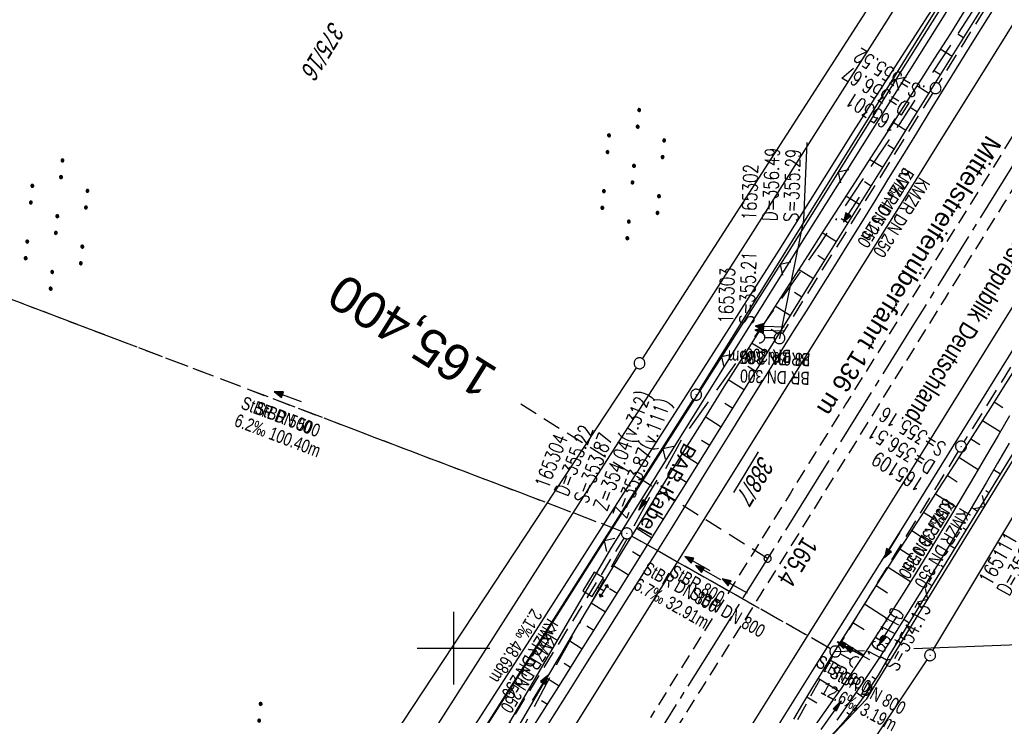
# Model space of a CAD drawing. Extents: x 509601 to 510326, y 459976 to 460916.
# Tile 26 of 39: x 509840 to 509976, y 460391 to 460486. Entities that reach past the tile are written whole.
import ezdxf
from ezdxf.enums import TextEntityAlignment as Align

# ---------------------------------------------------------------- set-up
doc = ezdxf.new("R2010")
doc.units = 0
doc.header["$LTSCALE"] = 10
doc.header["$MEASUREMENT"] = 0
for name, pattern in [('ACAD_ISO16W100', [73, 15, -6.5, 15, -6.5, 15, -7, 1, -7]), ('ACHSE', [5.5, 4, -0.5, 0.5, -0.5]), ('AUSGEZOGEN', [0]), ('LT00', [0]), ('LT03', [0.5, 0.3, -0.2]), ('LT11', [0.3, 0.2, -0.1]), ('LT12', [0.4, 0.3, -0.1]), ('LT17', [0.15, 0.1, -0.05]), ('STRICHLINIE2', [0.375, 0.25, -0.125])]:
    doc.linetypes.add(name, pattern=pattern)
doc.layers.get('0').update_dxf_attribs({"linetype": 'LT00'})
for name, color, linetype in [('--EK_FBR', 1, 'LT00'), ('--EK_Halt-Pfeil', 4, 'LT00'), ('--EK_Haltung', 7, 'STRICHLINIE2'), ('--EK_Haltung-Text', 140, 'LT00'), ('--EK_Schacht-Text', 5, 'LT00'), ('--EK_ST-93-1', 30, 'LT17'), ('--EL_DFK_AB_L', 21, 'LT00'), ('--EL_DFK_AB_P', 7, 'LT00'), ('--EL_Halt-Pfeil', 4, 'LT00'), ('--EL_Haltung', 182, 'STRICHLINIE2'), ('--EL_Haltung-Text', 182, 'LT00'), ('-AX-093', 35, 'ACHSE'), ('-ST-93-1', 250, 'LT00'), ('BAB-KABEL', 220, 'ACAD_ISO16W100'), ('BAB-KABEL_TEXT', 221, 'Continuous'), ('BRD', 255, 'Continuous'), ('DFK_AB_FLNR', 7, 'Continuous'), ('DFK_AB_L', 21, 'LT00'), ('DFK_AB_P', 7, 'LT00'), ('DFK_FLUR_NR', 250, 'LT00'), ('DFK_GZPKT', 250, 'LT00'), ('DFK_KATASTER', 250, 'LT00'), ('DFK_NUTZUNG', 250, 'LT00'), ('DL', 182, 'LT12'), ('DL_PFEIL', 201, 'LT00'), ('DL_TEXT', 182, 'LT00'), ('MITTELSTREIFEN-Ü_LINIE', 250, 'LT11'), ('MITTELSTREIFEN-Ü_TEXT', 11, 'LT03'), ('PFEIL', 140, 'AUSGEZOGEN'), ('V109_AFBR_BAB', 250, 'LT00'), ('V109_BOESCH', 250, 'LT00'), ('V109_BOSCHUNG', 250, 'LT00'), ('V109_GRABEN', 250, 'LT00'), ('V109_KA_PRUF', 182, 'LT00'), ('V109_LD_MARK', 250, 'LT00'), ('V109_RASTER', 250, 'LT00'), ('V109_STROM', 80, 'LT00'), ('V109_UK_DURCH', 182, 'LT00'), ('V109_ZAUN', 40, 'LT00')]:
    doc.layers.add(name, color=color, linetype=linetype)
doc.styles.add('Arial', font='ARIAL.TTF')
doc.styles.add('Beschrift', font='ARIAL.TTF')
doc.styles.add('Haltungsbeschriftung', font='ARIAL.TTF', dxfattribs={"width": 0.75})
doc.styles.add('schachtbeschriftung', font='romans.shx', dxfattribs={"width": 0.75, "height": 2})
doc.styles.get("Standard").update_dxf_attribs({"font": 'ARIAL.TTF'})

# ---------------------------------------------------------------- blocks, each defined once
blk = doc.blocks.new('SYMB7010')
at = {"color": 0, "linetype": 'ByBlock'}
for points in [[(-0.031408, 0.499213), (-0.093728, 0.49134), (-0.15457, 0.475719), (-0.212975, 0.452595), (-0.268021, 0.422333), (-0.31884, 0.385411), (-0.36463, 0.342411), (-0.40467, 0.29401), (-0.438329, 0.240973), (-0.465074, 0.184136), (-0.484486, 0.124395), (-0.496256, 0.062692), (-0.5002, 0)], [(-0.5002, 0), (-0.496256, -0.062692), (-0.484486, -0.124395), (-0.465075, -0.184136), (-0.438329, -0.240973), (-0.404671, -0.29401), (-0.36463, -0.342411), (-0.31884, -0.385411), (-0.268021, -0.422333), (-0.212975, -0.452595), (-0.154571, -0.475719), (-0.093728, -0.49134), (-0.031408, -0.499213), (0.031408, -0.499213)], [(0.5002, 0), (0.496256, 0.062692), (0.484485, 0.124395), (0.465074, 0.184136), (0.438329, 0.240973), (0.40467, 0.29401), (0.36463, 0.342411), (0.31884, 0.385411), (0.268021, 0.422333), (0.212975, 0.452595), (0.15457, 0.475719), (0.093728, 0.49134), (0.031408, 0.499213), (-0.031408, 0.499213)], [(0.031408, -0.499213), (0.093728, -0.491341), (0.15457, -0.475719), (0.212975, -0.452595), (0.268021, -0.422333), (0.31884, -0.385411), (0.36463, -0.342411), (0.404671, -0.294011), (0.438329, -0.240974), (0.465075, -0.184136), (0.484486, -0.124395), (0.496256, -0.062692), (0.500201, 0)]]:
    blk.add_lwpolyline(points, dxfattribs=at)
blk = doc.blocks.new('SYMB0003')
at = {"color": 0, "linetype": 'ByBlock'}
for p, q in [((-0.015712, 0), (0.010166, 0.012015)), ((0, -0.021257), (-0.015712, 0)), ((0.010166, 0.012015), (0, -0.021257))]:
    blk.add_line(p, q, dxfattribs=at)
for points in [[(-0.031395, 0.499013), (-0.093691, 0.491144), (-0.154509, 0.475528), (-0.21289, 0.452414), (-0.267913, 0.422164), (-0.318712, 0.385257), (-0.364484, 0.342274), (-0.404509, 0.293893), (-0.438154, 0.240877), (-0.464888, 0.184062), (-0.484292, 0.124345), (-0.496058, 0.062667), (-0.5, 0)], [(-0.5, 0), (-0.496058, -0.062667), (-0.484292, -0.124345), (-0.464888, -0.184062), (-0.438154, -0.240877), (-0.404509, -0.293893), (-0.364485, -0.342274), (-0.318712, -0.385257), (-0.267914, -0.422164), (-0.21289, -0.452414), (-0.154509, -0.475529), (-0.093691, -0.491144), (-0.031395, -0.499014), (0.031395, -0.499014)], [(0.5, 0), (0.496057, 0.062667), (0.484292, 0.124345), (0.464888, 0.184062), (0.438153, 0.240877), (0.404509, 0.293893), (0.364484, 0.342274), (0.318712, 0.385257), (0.267913, 0.422164), (0.21289, 0.452414), (0.154509, 0.475528), (0.093691, 0.491144), (0.031395, 0.499013), (-0.031395, 0.499013)], [(0.031395, -0.499014), (0.093691, -0.491144), (0.154509, -0.475529), (0.21289, -0.452414), (0.267914, -0.422164), (0.318712, -0.385257), (0.364485, -0.342274), (0.404509, -0.293893), (0.438154, -0.240877), (0.464889, -0.184062), (0.484292, -0.124345), (0.496058, -0.062667), (0.5, 0)]]:
    blk.add_lwpolyline(points, dxfattribs=at)
blk = doc.blocks.new('SYMB7110')
at = {"color": 0, "linetype": 'ByBlock'}
for p, q in [((-0.515, 0.392919), (-0.515, 0.367081)), ((-0.51, 0.362895), (-0.51, 0.397105)), ((-0.505, 0.399164), (-0.505, 0.360836)), ((-0.5, 0.360204), (-0.5, 0.399796)), ((-0.495, 0.399164), (-0.495, 0.360836)), ((-0.49, 0.362895), (-0.49, 0.397105)), ((-0.485, 0.392919), (-0.485, 0.367081)), ((-0.48, 0.379874), (-0.48, 0.380145)), ((-0.285, 0.392919), (-0.285, 0.367081)), ((-0.28, 0.362895), (-0.28, 0.397105)), ((-0.275, 0.399164), (-0.275, 0.360836)), ((-0.27, 0.360204), (-0.27, 0.399796)), ((-0.265, 0.399164), (-0.265, 0.360836)), ((-0.26, 0.362895), (-0.26, 0.397105)), ((-0.255, 0.392919), (-0.255, 0.367081)), ((-0.25, 0.379874), (-0.25, 0.380146)), ((0.255, 0.392919), (0.255, 0.367081)), ((0.26, 0.362895), (0.26, 0.397105)), ((0.265, 0.399164), (0.265, 0.360836)), ((0.27, 0.360204), (0.27, 0.399796)), ((0.275, 0.399164), (0.275, 0.360836)), ((0.28, 0.362895), (0.28, 0.397105)), ((0.285, 0.392919), (0.285, 0.367081)), ((0.29, 0.379874), (0.29, 0.380145)), ((0.485, 0.392919), (0.485, 0.367081)), ((0.49, 0.362895), (0.49, 0.397105)), ((0.495, 0.399164), (0.495, 0.360836)), ((0.5, 0.360204), (0.5, 0.399796)), ((0.505, 0.399164), (0.505, 0.360836)), ((0.51, 0.362895), (0.51, 0.397105)), ((0.515, 0.392919), (0.515, 0.367081)), ((0.52, 0.379874), (0.52, 0.380146)), ((-0.9, 0.012919), (-0.9, -0.012919)), ((-0.895, -0.017106), (-0.895, 0.017105)), ((-0.89, 0.019164), (-0.89, -0.019164)), ((-0.885, -0.019797), (-0.885, 0.019796)), ((-0.88, 0.019164), (-0.88, -0.019164)), ((-0.875, -0.017106), (-0.875, 0.017105)), ((-0.87, 0.012919), (-0.87, -0.012919)), ((-0.865, -0.000126), (-0.865, 0.000145)), ((-0.67, 0.012919), (-0.67, -0.012919)), ((-0.665, -0.017106), (-0.665, 0.017105)), ((-0.66, 0.019164), (-0.66, -0.019164)), ((-0.655, -0.019797), (-0.655, 0.019796)), ((-0.65, 0.019164), (-0.65, -0.019164)), ((-0.645, -0.017106), (-0.645, 0.017105)), ((-0.64, 0.012919), (-0.64, -0.012919)), ((-0.635, -0.000126), (-0.635, 0.000145)), ((-0.13, 0.012919), (-0.13, -0.012919)), ((-0.125, -0.017105), (-0.125, 0.017105)), ((-0.12, 0.019164), (-0.12, -0.019164)), ((-0.115, -0.019796), (-0.115, 0.019796)), ((-0.11, 0.019164), (-0.11, -0.019164)), ((-0.105, -0.017105), (-0.105, 0.017105)), ((-0.1, 0.012919), (-0.1, -0.012919)), ((-0.095, -0.000126), (-0.095, 0.000146)), ((0.1, 0.012919), (0.1, -0.012919)), ((0.105, -0.017105), (0.105, 0.017105)), ((0.11, 0.019164), (0.11, -0.019164)), ((0.115, -0.019796), (0.115, 0.019796)), ((0.12, 0.019164), (0.12, -0.019164)), ((0.125, -0.017105), (0.125, 0.017105)), ((0.13, 0.012919), (0.13, -0.012919)), ((0.135, -0.000126), (0.135, 0.000146)), ((0.64, 0.012919), (0.64, -0.012919)), ((0.645, -0.017105), (0.645, 0.017105)), ((0.65, 0.019164), (0.65, -0.019164)), ((0.655, -0.019796), (0.655, 0.019796)), ((0.66, 0.019164), (0.66, -0.019164)), ((0.665, -0.017105), (0.665, 0.017105)), ((0.67, 0.012919), (0.67, -0.012919)), ((0.675, -0.000126), (0.675, 0.000146)), ((0.87, 0.012919), (0.87, -0.012919)), ((0.875, -0.017105), (0.875, 0.017105)), ((0.88, 0.019164), (0.88, -0.019164)), ((0.885, -0.019796), (0.885, 0.019796)), ((0.89, 0.019164), (0.89, -0.019164)), ((0.895, -0.017105), (0.895, 0.017105)), ((0.9, 0.012919), (0.9, -0.012919)), ((0.905, -0.000126), (0.905, 0.000146)), ((-0.515, -0.367081), (-0.515, -0.392919)), ((-0.51, -0.397105), (-0.51, -0.362895)), ((-0.505, -0.360836), (-0.505, -0.399164)), ((-0.5, -0.399796), (-0.5, -0.360204)), ((-0.495, -0.360836), (-0.495, -0.399164)), ((-0.49, -0.397106), (-0.49, -0.362895)), ((-0.485, -0.367081), (-0.485, -0.392919)), ((-0.48, -0.380126), (-0.48, -0.379855)), ((-0.285, -0.367081), (-0.285, -0.392919)), ((-0.28, -0.397105), (-0.28, -0.362895)), ((-0.275, -0.360836), (-0.275, -0.399164)), ((-0.27, -0.399796), (-0.27, -0.360204)), ((-0.265, -0.360836), (-0.265, -0.399164)), ((-0.26, -0.397105), (-0.26, -0.362895)), ((-0.255, -0.367081), (-0.255, -0.392919)), ((-0.25, -0.380126), (-0.25, -0.379855)), ((0.255, -0.367081), (0.255, -0.392919)), ((0.26, -0.397105), (0.26, -0.362895)), ((0.265, -0.360836), (0.265, -0.399164)), ((0.27, -0.399796), (0.27, -0.360204)), ((0.275, -0.360836), (0.275, -0.399164)), ((0.28, -0.397105), (0.28, -0.362895)), ((0.285, -0.367081), (0.285, -0.392919)), ((0.29, -0.380126), (0.29, -0.379855)), ((0.485, -0.367081), (0.485, -0.392919)), ((0.49, -0.397105), (0.49, -0.362895)), ((0.495, -0.360836), (0.495, -0.399164)), ((0.5, -0.399796), (0.5, -0.360204)), ((0.505, -0.360836), (0.505, -0.399164)), ((0.51, -0.397105), (0.51, -0.362895)), ((0.515, -0.367081), (0.515, -0.392919)), ((0.52, -0.380126), (0.52, -0.379855))]:
    blk.add_line(p, q, dxfattribs=at)
for points in [[(-0.48, 0.38), (-0.481981, 0.388678), (-0.48753, 0.395637), (-0.49555, 0.399499), (-0.50445, 0.399499), (-0.51247, 0.395637), (-0.518019, 0.388678), (-0.52, 0.38), (-0.518019, 0.371322), (-0.51247, 0.364363), (-0.50445, 0.360501), (-0.49555, 0.360501), (-0.48753, 0.364363), (-0.481981, 0.371322), (-0.48, 0.38)], [(-0.25, 0.38), (-0.251981, 0.388678), (-0.25753, 0.395637), (-0.26555, 0.399499), (-0.27445, 0.399499), (-0.28247, 0.395637), (-0.288019, 0.388678), (-0.29, 0.38), (-0.288019, 0.371322), (-0.28247, 0.364363), (-0.27445, 0.360501), (-0.26555, 0.360501), (-0.25753, 0.364363), (-0.251981, 0.371322), (-0.25, 0.38)], [(0.29, 0.38), (0.288019, 0.388678), (0.28247, 0.395637), (0.27445, 0.399499), (0.26555, 0.399499), (0.25753, 0.395637), (0.251981, 0.388678), (0.25, 0.38), (0.251981, 0.371322), (0.25753, 0.364363), (0.26555, 0.360501), (0.27445, 0.360501), (0.28247, 0.364363), (0.288019, 0.371322), (0.29, 0.38)], [(0.52, 0.38), (0.518019, 0.388678), (0.51247, 0.395637), (0.50445, 0.399499), (0.495549, 0.399499), (0.48753, 0.395637), (0.481981, 0.388678), (0.48, 0.38), (0.481981, 0.371322), (0.48753, 0.364363), (0.495549, 0.360501), (0.50445, 0.360501), (0.51247, 0.364363), (0.518019, 0.371322), (0.52, 0.38)], [(-0.865, 0), (-0.866981, 0.008678), (-0.87253, 0.015637), (-0.88055, 0.019498), (-0.88945, 0.019498), (-0.89747, 0.015637), (-0.903019, 0.008678), (-0.905, 0)], [(-0.905, 0), (-0.903019, -0.008678), (-0.89747, -0.015637), (-0.88945, -0.019499), (-0.88055, -0.019499), (-0.87253, -0.015637), (-0.866981, -0.008678), (-0.865, 0)], [(-0.635, 0), (-0.636981, 0.008678), (-0.64253, 0.015637), (-0.65055, 0.019498), (-0.65945, 0.019498), (-0.66747, 0.015637), (-0.673019, 0.008678), (-0.675, 0)], [(-0.675, 0), (-0.673019, -0.008678), (-0.66747, -0.015637), (-0.65945, -0.019499), (-0.65055, -0.019499), (-0.64253, -0.015637), (-0.636981, -0.008678), (-0.635, 0)], [(-0.095, 0), (-0.096981, 0.008678), (-0.10253, 0.015637), (-0.11055, 0.019499), (-0.11945, 0.019499), (-0.12747, 0.015637), (-0.133019, 0.008678), (-0.135, 0)], [(-0.135, 0), (-0.133019, -0.008678), (-0.12747, -0.015637), (-0.11945, -0.019499), (-0.11055, -0.019499), (-0.10253, -0.015637), (-0.096981, -0.008678), (-0.095, 0)], [(0.135, 0), (0.133019, 0.008678), (0.12747, 0.015637), (0.11945, 0.019499), (0.11055, 0.019499), (0.10253, 0.015637), (0.096981, 0.008678), (0.095, 0)], [(0.095, 0), (0.096981, -0.008678), (0.10253, -0.015637), (0.11055, -0.019499), (0.11945, -0.019499), (0.12747, -0.015637), (0.133019, -0.008678), (0.135, 0)], [(0.675, 0), (0.673019, 0.008678), (0.66747, 0.015637), (0.65945, 0.019499), (0.65055, 0.019499), (0.64253, 0.015637), (0.636981, 0.008678), (0.635, 0)], [(0.635, 0), (0.636981, -0.008678), (0.64253, -0.015637), (0.65055, -0.019499), (0.65945, -0.019499), (0.66747, -0.015637), (0.673019, -0.008678), (0.675, 0)], [(0.905, 0), (0.903019, 0.008678), (0.89747, 0.015637), (0.88945, 0.019499), (0.88055, 0.019499), (0.87253, 0.015637), (0.866981, 0.008678), (0.865, 0)], [(0.865, 0), (0.866981, -0.008678), (0.87253, -0.015637), (0.88055, -0.019499), (0.88945, -0.019499), (0.89747, -0.015637), (0.903019, -0.008678), (0.905, 0)], [(-0.48, -0.38), (-0.481981, -0.371322), (-0.48753, -0.364363), (-0.49555, -0.360501), (-0.50445, -0.360501), (-0.51247, -0.364363), (-0.518019, -0.371322), (-0.52, -0.38), (-0.518019, -0.388678), (-0.51247, -0.395637), (-0.50445, -0.399499), (-0.49555, -0.399499), (-0.48753, -0.395637), (-0.481981, -0.388678), (-0.48, -0.38)], [(-0.25, -0.38), (-0.251981, -0.371322), (-0.25753, -0.364363), (-0.26555, -0.360501), (-0.27445, -0.360501), (-0.28247, -0.364363), (-0.288019, -0.371322), (-0.29, -0.38), (-0.288019, -0.388678), (-0.28247, -0.395637), (-0.27445, -0.399499), (-0.26555, -0.399499), (-0.25753, -0.395637), (-0.251981, -0.388678), (-0.25, -0.38)], [(0.29, -0.38), (0.288019, -0.371322), (0.28247, -0.364363), (0.27445, -0.360501), (0.26555, -0.360501), (0.25753, -0.364363), (0.251981, -0.371322), (0.25, -0.38), (0.251981, -0.388678), (0.25753, -0.395637), (0.26555, -0.399499), (0.27445, -0.399499), (0.28247, -0.395637), (0.288019, -0.388678), (0.29, -0.38)], [(0.52, -0.38), (0.518019, -0.371322), (0.51247, -0.364363), (0.50445, -0.360501), (0.495549, -0.360501), (0.48753, -0.364363), (0.481981, -0.371322), (0.48, -0.38), (0.481981, -0.388678), (0.48753, -0.395637), (0.495549, -0.399499), (0.50445, -0.399499), (0.51247, -0.395637), (0.518019, -0.388678), (0.52, -0.38)]]:
    blk.add_lwpolyline(points, dxfattribs=at)
blk = doc.blocks.new('Pfreil3')
at = {"layer": 'PFEIL'}
blk.add_hatch(color=256, dxfattribs=at).paths.add_polyline_path([(-1.55, 0.27), (-1.55, -0.27), (0, 0)])
for p, q in [((-1.55, 0), (-4.83, 0)), ((-1.55, -0.27), (-1.55, 0.27)), ((-1.55, 0.27), (0, 0)), ((0, 0), (-1.55, -0.27))]:
    blk.add_line(p, q, dxfattribs=at)
blk = doc.blocks.new('SYMB1107')
at = {"color": 0, "linetype": 'ByBlock'}
for points in [[(-0.2, 0), (-0.196157, 0.039018), (-0.184776, 0.076537), (-0.166294, 0.111114), (-0.141421, 0.141421), (-0.111114, 0.166294), (-0.076537, 0.184776), (-0.039018, 0.196157), (0, 0.2)], [(0, 0.2), (0.039018, 0.196157), (0.076537, 0.184776), (0.111114, 0.166294), (0.141421, 0.141421), (0.166294, 0.111114), (0.184776, 0.076537), (0.196157, 0.039018), (0.2, 0)]]:
    blk.add_lwpolyline(points, dxfattribs=at)
blk = doc.blocks.new('SYMB0702')
at = {"color": 0, "linetype": 'ByBlock'}
for p, q in [((0.1, 0.175), (-0.1, 0.175)), ((0, 0.075), (0, 0.175)), ((0.071716, 0.203284), (0.071716, 0.146716))]:
    blk.add_line(p, q, dxfattribs=at)
for points in [[(-0.071716, 0.203284), (-0.1, 0.175), (-0.071716, 0.146716), (-0.071716, 0.203284)], [(0.071716, 0.203284), (0.1, 0.175), (0.071716, 0.146716)], [(0.15, 0.075), (-0.15, 0.075), (-0.15, -0.075), (0.15, -0.075), (0.15, 0.075)]]:
    blk.add_lwpolyline(points, dxfattribs=at)
blk = doc.blocks.new('SYMB0024')
at = {"color": 0, "linetype": 'ByBlock'}
for p, q in [((-0.5, 0.5), (0, 0)), ((0, 0), (0.5, 0.5))]:
    blk.add_line(p, q, dxfattribs=at)
blk = doc.blocks.new('SYMB0070')
at = {"color": 0, "linetype": 'ByBlock'}
for p, q in [((-0.5, 0), (0.2, 0)), ((0.5, 0), (0.2, 0.1)), ((0.2, 0.1), (0.2, 0)), ((0.468, 0), (0.21, 0.086)), ((0.21, 0.086), (0.21, -0.086)), ((0.21, -0.086), (0.468, 0)), ((0.22, -0.072), (0.437, 0)), ((0.23, -0.058), (0.405, 0)), ((0.24, -0.045), (0.374, 0)), ((0.342, 0), (0.25, 0.031)), ((0.25, 0.031), (0.25, -0.031)), ((0.25, -0.031), (0.342, 0)), ((0.26, -0.017), (0.31, 0)), ((0.27, -0.003), (0.279, 0))]:
    blk.add_line(p, q, dxfattribs=at)
for points in [[(0.2, 0), (0.2, -0.1), (0.5, 0)], [(0.437, 0), (0.22, 0.072), (0.22, -0.072)], [(0.405, 0), (0.23, 0.058), (0.23, -0.058)], [(0.374, 0), (0.24, 0.045), (0.24, -0.045)], [(0.31, 0), (0.26, 0.017), (0.26, -0.017)], [(0.279, 0), (0.27, 0.003), (0.27, -0.003)]]:
    blk.add_lwpolyline(points, dxfattribs=at)
blk = doc.blocks.new('SYMB2')
at = {"color": 0, "linetype": 'ByBlock', "flags": 128}
for points in [[(-0.031395, 0.499013), (-0.093691, 0.491144), (-0.154509, 0.475528), (-0.21289, 0.452414), (-0.267913, 0.422164), (-0.318712, 0.385257), (-0.364484, 0.342274), (-0.404509, 0.293893), (-0.438154, 0.240877), (-0.464888, 0.184062), (-0.484292, 0.124345), (-0.496058, 0.062667), (-0.5, 0)], [(-0.5, 0), (-0.496058, -0.062667), (-0.484292, -0.124345), (-0.464888, -0.184062), (-0.438154, -0.240877), (-0.404509, -0.293893), (-0.364485, -0.342274), (-0.318712, -0.385257), (-0.267914, -0.422164), (-0.21289, -0.452414), (-0.154509, -0.475529), (-0.093691, -0.491144), (-0.031395, -0.499014), (0.031395, -0.499014)], [(0.5, 0), (0.496057, 0.062667), (0.484292, 0.124345), (0.464888, 0.184062), (0.438153, 0.240877), (0.404509, 0.293893), (0.364484, 0.342274), (0.318712, 0.385257), (0.267913, 0.422164), (0.21289, 0.452414), (0.154509, 0.475528), (0.093691, 0.491144), (0.031395, 0.499013), (-0.031395, 0.499013)], [(0.031395, -0.499014), (0.093691, -0.491144), (0.154509, -0.475529), (0.21289, -0.452414), (0.267914, -0.422164), (0.318712, -0.385257), (0.364485, -0.342274), (0.404509, -0.293893), (0.438154, -0.240877), (0.464889, -0.184062), (0.484292, -0.124345), (0.496058, -0.062667), (0.5, 0)]]:
    blk.add_lwpolyline(points, dxfattribs=at)

msp = doc.modelspace()

# ---------------------------------------------------------------- linework, layer by layer
at = {"layer": '--EK_FBR'}
for points in [[(510011.41, 460496.82), (509999.99, 460478.34), (509987.45, 460458.13), (509974.35, 460436.99), (509961.9, 460416.97), (509949.5, 460397.27), (509940.59, 460382.97), (509927.68, 460362.44), (509915.23, 460342.59), (509902.11, 460321.76), (509888.37, 460299.9), (509875.53, 460279.55), (509863.42, 460260.35), (509850.93, 460240.66), (509838.39, 460220.89)], [(509962.53, 460491.01), (509951.49, 460473.59), (509941.15, 460457.23), (509928.93, 460438.14), (509918.57, 460421.94), (509907.17, 460404.14), (509896.16, 460386.88)], [(509802.98, 460233.46), (509804.38, 460235.47), (509805.77, 460237.49), (509807.14, 460239.52), (509808.5, 460241.55), (509809.85, 460243.59), (509811.19, 460245.64), (509812.53, 460247.69), (509813.86, 460249.75), (509824.3, 460265.88), (509835.19, 460283), (509846.35, 460300.53), (509857.09, 460317.35), (509866.69, 460332.53), (509878.95, 460351.67), (509882.83, 460357.75), (509899.89, 460384.59), (509910.98, 460401.87), (509922.25, 460419.53), (509932.71, 460435.82), (509944.75, 460454.7), (509955.28, 460471.53), (509966.19, 460488.45)], [(509974.46, 460488.34), (509971.46, 460483.53), (509968.48, 460478.72), (509965.51, 460473.9), (509963.6, 460470.79), (509961.69, 460467.69), (509959.78, 460464.59), (509957.87, 460461.49), (509955.96, 460458.39), (509954.04, 460455.3), (509952.12, 460452.2), (509950.33, 460449.33), (509948.53, 460446.46), (509946.73, 460443.6), (509944.94, 460440.73), (509943.14, 460437.86), (509941.35, 460434.99), (509939.56, 460432.12), (509937.96, 460429.53), (509936.36, 460426.95), (509934.77, 460424.37), (509933.18, 460421.78), (509931.59, 460419.19), (509929.99, 460416.61), (509928.39, 460414.03), (509926.78, 460411.45), (509925.31, 460409.1), (509923.83, 460406.76), (509922.35, 460404.41), (509920.87, 460402.07), (509919.39, 460399.73), (509917.91, 460397.39), (509915.85, 460394.11), (509913.79, 460390.83), (509911.73, 460387.55)]]:
    msp.add_lwpolyline(points, dxfattribs=at)
at = {"layer": '--EK_Haltung'}
for p, q in [((509986.89, 460510.2), (509966.63, 460477.61)), ((509965.84, 460476.34), (509945.19, 460443.25)), ((509990.45, 460460.9), (509970.13, 460428.36)), ((509923.13, 460416.05), (509830.68, 460451.2)), ((509944.04, 460442.64), (509942.69, 460442.69)), ((509969.34, 460427.08), (509952.85, 460400.19)), ((509898.67, 460374.98), (509923.43, 460415.14)), ((509951.81, 460399.92), (509924.48, 460415.41)), ((509923.76, 460347.49), (509952.1, 460398.89)), ((509954.61, 460398.4), (509953.12, 460399.2))]:
    msp.add_line(p, q, dxfattribs=at)
at = {"layer": '--EK_Schacht-Text', "flags": 128}
for points in [[(509948.54, 460469.49), (509948.1, 460458.82), (509944.79, 460442.61)], [(509963.25, 460399.96), (509987.13, 460400.88), (509996.54, 460417.67)], [(509952.46, 460399.55), (509956.45, 460399.7)]]:
    msp.add_lwpolyline(points, dxfattribs=at)
at = {"layer": '--EK_ST-93-1', "ltscale": 2.5}
msp.add_line((509943.16, 460412.33), (509909.24, 460433.53), dxfattribs=at)
at = {"layer": '--EL_DFK_AB_L'}
for p, q in [((510024.55, 460581.38), (509933.74, 460435.48)), ((509965.87, 460399.67), (510022.55, 460494.42)), ((509932.94, 460434.21), (509804.67, 460232.29)), ((509923.6, 460336.26), (509965.06, 460398.41))]:
    msp.add_line(p, q, dxfattribs=at)
at = {"layer": '--EL_Haltung'}
for p, q in [((509986.89, 460510.2), (509966.63, 460477.61)), ((509965.84, 460476.34), (509945.19, 460443.25)), ((509990.45, 460460.9), (509970.13, 460428.36)), ((509923.13, 460416.05), (509830.68, 460451.2)), ((509944.04, 460442.64), (509942.69, 460442.69)), ((509969.34, 460427.08), (509952.85, 460400.19)), ((509898.67, 460374.98), (509923.43, 460415.14)), ((509951.81, 460399.92), (509924.48, 460415.41)), ((509923.76, 460347.49), (509952.1, 460398.89)), ((509954.61, 460398.4), (509953.12, 460399.2))]:
    msp.add_line(p, q, dxfattribs=at)
at = {"layer": '-AX-093', "ltscale": 0.2}
msp.add_lwpolyline([(509989.92, 460487.42), (509976.58, 460465.94), (509963.22, 460444.48), (509949.84, 460423.02), (509936.44, 460401.58), (509923.02, 460380.15), (509909.58, 460358.73), (509896.12, 460337.33), (509882.65, 460315.93), (509869.16, 460294.54), (509855.65, 460273.16), (509842.14, 460251.79), (509828.61, 460230.43), (509815.08, 460209.07), (509801.53, 460187.72), (509787.98, 460166.38), (509774.41, 460145.03), (509760.85, 460123.7), (509747.28, 460102.36), (509733.7, 460081.03), (509717.07, 460054.9)], dxfattribs=at)
at = {"layer": 'BAB-KABEL', "ltscale": 0.03, "flags": 128}
msp.add_lwpolyline([(510190.69, 460849.49), (510190.02, 460847.77), (510183.49, 460836.65), (510180.01, 460830.87), (510176.15, 460823.97), (510174.5, 460821.68), (510167.06, 460811.48), (510163.85, 460807.73), (510158.7, 460798.44), (510145.59, 460775.75), (510145.51, 460775.62), (510139.55, 460766.25), (510127.89, 460745.69), (510116.48, 460725.5), (510103.19, 460703.69), (510088.77, 460680), (510076.36, 460660.18), (510061.57, 460635.85), (510045.28, 460608.9), (510034.01, 460589.7), (510024.1, 460573.65), (510002.67, 460537.93), (509987.3, 460513.1), (509974.33, 460492.26), (509961.21, 460471.99), (509950.27, 460455.5), (509943.57, 460445.9), (509931.33, 460428.7), (509923.89, 460415.13), (509914.56, 460398.5), (509908.3, 460386.71), (509894.89, 460365.43), (509878.85, 460339.88), (509861.2, 460311.88), (509843.86, 460284.23), (509828.7, 460259.54), (509819.09, 460252.85), (509809.31, 460236.33), (509794.75, 460212.76), (509792.12, 460209.12), (509771.59, 460183.68), (509747.18, 460153.37), (509734.69, 460137.24), (509730.91, 460132.09), (509733.13, 460114.54), (509731.41, 460108.01), (509724.52, 460095.6), (509711.28, 460076.68), (509702.95, 460063.48)], dxfattribs=at)
at = {"layer": 'DFK_AB_L'}
for p, q in [((510024.55, 460581.38), (509933.74, 460435.48)), ((509965.87, 460399.67), (510022.55, 460494.42)), ((509932.94, 460434.21), (509804.67, 460232.29)), ((509923.6, 460336.26), (509965.06, 460398.41))]:
    msp.add_line(p, q, dxfattribs=at)
at = {"layer": 'DFK_KATASTER'}
for p, q in [((509925.97, 460439.79), (509958.13, 460489.78)), ((509873.91, 460360.83), (509925.15, 460438.53))]:
    msp.add_line(p, q, dxfattribs=at)
at = {"layer": 'DL'}
for p, q in [((509923.13, 460416.05), (509830.68, 460451.2)), ((509944.05, 460442.64), (509942.74, 460442.68)), ((509951.81, 460399.92), (509924.48, 460415.41)), ((509954.56, 460398.43), (509953.12, 460399.2))]:
    msp.add_line(p, q, dxfattribs=at)
at = {"layer": 'MITTELSTREIFEN-Ü_LINIE', "flags": 128}
for points in [[(509998.99, 460505.96), (509996.93, 460502.65), (509994.87, 460499.33), (509992.8, 460496.02), (509990.73, 460492.71), (509988.65, 460489.4), (509986.58, 460486.09), (509984.2, 460482.27), (509981.82, 460478.44), (509979.44, 460474.62), (509977.07, 460470.79), (509974.69, 460466.96), (509961.58, 460445.89), (509959.03, 460441.8), (509956.48, 460437.7), (509953.92, 460433.61), (509951.37, 460429.51), (509948.82, 460425.41), (509946.28, 460421.33), (509943.74, 460417.24), (509941.2, 460413.15), (509938.66, 460409.07), (509936.11, 460404.98), (509933.85, 460401.36), (509931.59, 460397.74), (509929.33, 460394.12), (509927.07, 460390.49), (509927.07, 460390.49)], [(509930.47, 460388.67), (509932.29, 460391.56), (509934.1, 460394.44), (509935.91, 460397.32), (509937.73, 460400.21), (509939.54, 460403.09), (509942.13, 460407.22), (509944.71, 460411.35), (509947.29, 460415.48), (509949.86, 460419.62), (509952.43, 460423.75), (509955.56, 460428.77), (509958.68, 460433.8), (509961.81, 460438.82), (509964.93, 460443.85), (509967.58, 460448.11), (509970.22, 460452.38), (509972.87, 460456.65), (509975.52, 460460.92), (509978.17, 460465.18), (509980.61, 460469.1), (509983.05, 460473.03), (509985.49, 460476.95), (509987.93, 460480.87), (509990.36, 460484.79), (509992.31, 460487.93), (509994.25, 460491.07), (509996.19, 460494.21), (509998.14, 460497.35), (510000.09, 460500.49), (510002.04, 460503.62)]]:
    msp.add_lwpolyline(points, dxfattribs=at)
at = {"layer": 'V109_AFBR_BAB'}
for points in [[(510011.41, 460496.82), (509999.99, 460478.34), (509987.45, 460458.13), (509974.35, 460436.99), (509961.9, 460416.97), (509949.5, 460397.27), (509940.59, 460382.97), (509927.68, 460362.44), (509915.23, 460342.59), (509902.11, 460321.76), (509888.37, 460299.9), (509875.53, 460279.55), (509863.42, 460260.35), (509850.93, 460240.66), (509838.39, 460220.89)], [(509962.53, 460491.01), (509951.49, 460473.59), (509941.15, 460457.23), (509928.93, 460438.14), (509918.57, 460421.94), (509907.17, 460404.14), (509896.16, 460386.88)], [(509802.98, 460233.46), (509804.38, 460235.47), (509805.77, 460237.49), (509807.14, 460239.52), (509808.5, 460241.55), (509809.85, 460243.59), (509811.19, 460245.64), (509812.53, 460247.69), (509813.86, 460249.75), (509824.3, 460265.88), (509835.19, 460283), (509846.35, 460300.53), (509857.09, 460317.35), (509866.69, 460332.53), (509878.95, 460351.67), (509882.83, 460357.75), (509899.89, 460384.59), (509910.98, 460401.87), (509922.25, 460419.53), (509932.71, 460435.82), (509944.75, 460454.7), (509955.28, 460471.53), (509966.19, 460488.45)], [(509974.46, 460488.34), (509971.46, 460483.53), (509968.48, 460478.72), (509965.51, 460473.9), (509963.6, 460470.79), (509961.69, 460467.69), (509959.78, 460464.59), (509957.87, 460461.49), (509955.96, 460458.39), (509954.04, 460455.3), (509952.12, 460452.2), (509950.33, 460449.33), (509948.53, 460446.46), (509946.73, 460443.6), (509944.94, 460440.73), (509943.14, 460437.86), (509941.35, 460434.99), (509939.56, 460432.12), (509937.96, 460429.53), (509936.36, 460426.95), (509934.77, 460424.37), (509933.18, 460421.78), (509931.59, 460419.19), (509929.99, 460416.61), (509928.39, 460414.03), (509926.78, 460411.45), (509925.31, 460409.1), (509923.83, 460406.76), (509922.35, 460404.41), (509920.87, 460402.07), (509919.39, 460399.73), (509917.91, 460397.39), (509915.85, 460394.11), (509913.79, 460390.83), (509911.73, 460387.55)]]:
    msp.add_lwpolyline(points, dxfattribs=at)
at = {"layer": 'V109_BOESCH'}
for points in [[(509909.5, 460386.85), (509912.14, 460391.05), (509914.78, 460395.25), (509917.42, 460399.45), (509920.06, 460403.66), (509922.7, 460407.86), (509925.33, 460412.06), (509928.51, 460417.14), (509931.68, 460422.22), (509934.85, 460427.3), (509938.02, 460432.39), (509941.18, 460437.47), (509944.34, 460442.56), (509947.51, 460447.64), (509950.67, 460452.73), (509953.87, 460457.87), (509957.08, 460463.01), (509960.28, 460468.15), (509963.48, 460473.29), (509966.68, 460478.43), (509969.88, 460483.58), (509973.08, 460488.72)], [(510014, 460488.81), (510011.5, 460484.57), (510009.01, 460480.32), (510006.53, 460476.07), (510004.05, 460471.82), (510001.57, 460467.57), (509999.1, 460463.32), (509996.62, 460459.06), (509959.83, 460398.93), (509959.34, 460398.05), (509958.84, 460397.17), (509958.33, 460396.31), (509957.8, 460395.45), (509957.11, 460394.4), (509956.39, 460393.38), (509955.64, 460392.37), (509954.74, 460391.23), (509953.82, 460390.12), (509952.87, 460389.02), (509951.91, 460387.94), (509950.93, 460386.88), (509949.94, 460385.82), (509948.94, 460384.77), (509948.61, 460384.43)], [(509977.43, 460438.85), (509975.53, 460435.82), (509973.77, 460433.02), (509971.99, 460430.24), (509970.21, 460427.45), (509968.42, 460424.67), (509966.63, 460421.89), (509964.84, 460419.12), (509963.05, 460416.34), (509961.45, 460413.87), (509959.86, 460411.4), (509958.27, 460408.93), (509956.69, 460406.46), (509955.12, 460403.97), (509953.56, 460401.49), (509952, 460398.99), (509950.47, 460396.49), (509949.21, 460394.42), (509947.96, 460392.34), (509946.72, 460390.26)]]:
    msp.add_lwpolyline(points, dxfattribs=at)
at = {"layer": 'V109_BOSCHUNG'}
for p, q in [((509970.07, 460483.89), (509969.28, 460484.38)), ((509968.49, 460481.34), (509966.88, 460482.35)), ((509966.91, 460478.79), (509966.09, 460479.3)), ((509965.32, 460476.24), (509963.66, 460477.29)), ((509963.73, 460473.7), (509962.89, 460474.23)), ((509962.15, 460471.15), (509960.42, 460472.24)), ((509960.56, 460468.6), (509959.68, 460469.16)), ((509958.98, 460466.06), (509957.17, 460467.19)), ((509957.39, 460463.51), (509956.46, 460464.09)), ((509955.8, 460460.97), (509953.91, 460462.15)), ((509954.22, 460458.42), (509953.25, 460459.03)), ((509952.63, 460455.87), (509950.66, 460457.11)), ((509951.04, 460453.33), (509950.04, 460453.96)), ((509949.46, 460450.78), (509947.42, 460452.06)), ((509947.87, 460448.23), (509946.84, 460448.88)), ((509946.29, 460445.69), (509944.18, 460447.01)), ((509944.7, 460443.14), (509943.64, 460443.81)), ((509943.12, 460440.59), (509940.96, 460441.94)), ((509941.54, 460438.04), (509940.45, 460438.73)), ((509939.95, 460435.5), (509937.76, 460436.87)), ((509938.37, 460432.95), (509937.26, 460433.64)), ((509974.29, 460433.85), (509975.46, 460433.1)), ((509936.78, 460430.4), (509934.56, 460431.79)), ((509972.68, 460431.31), (509975.12, 460429.77)), ((509935.2, 460427.85), (509934.09, 460428.55)), ((509971.07, 460428.79), (509972.33, 460427.98)), ((509933.61, 460425.31), (509931.39, 460426.7)), ((509969.45, 460426.27), (509972.08, 460424.58)), ((509967.83, 460423.76), (509969.19, 460422.87)), ((509975.13, 460423.93), (509974.2, 460424.5)), ((509932.02, 460422.76), (509930.92, 460423.46)), ((509930.43, 460420.22), (509928.24, 460421.6)), ((509966.21, 460421.23), (509969.01, 460419.41)), ((509973.56, 460421.37), (509973.13, 460421.64)), ((509928.85, 460417.67), (509927.76, 460418.36)), ((509964.58, 460418.71), (509966.03, 460417.77)), ((509972, 460418.81), (509971.17, 460419.32)), ((509927.26, 460415.13), (509925.11, 460416.48)), ((509962.95, 460416.19), (509965.92, 460414.26)), ((509970.43, 460416.25), (509970.04, 460416.49)), ((509925.66, 460412.59), (509924.61, 460413.25)), ((509961.32, 460413.67), (509962.84, 460412.69)), ((509968.87, 460413.69), (509968.12, 460414.16)), ((509924.07, 460410.04), (509922, 460411.34)), ((509959.7, 460411.15), (509962.79, 460409.15)), ((509967.3, 460411.13), (509966.94, 460411.36)), ((509965.73, 460408.58), (509965.01, 460409.02)), ((509922.48, 460407.5), (509921.46, 460408.14)), ((509958.07, 460408.61), (509959.64, 460407.61)), ((509920.88, 460404.96), (509918.91, 460406.2)), ((509964.17, 460406.02), (509963.81, 460406.24)), ((509956.45, 460406.08), (509959.6, 460404.09)), ((509954.85, 460403.54), (509956.41, 460402.55)), ((509962.6, 460403.46), (509961.85, 460403.92)), ((509919.29, 460402.42), (509918.33, 460403.02)), ((509917.69, 460399.88), (509915.84, 460401.04)), ((509953.25, 460400.99), (509956.33, 460399.07)), ((509961.04, 460400.9), (509960.64, 460401.14)), ((509951.66, 460398.44), (509953.16, 460397.51)), ((509959.5, 460398.33), (509958.61, 460398.87)), ((509916.09, 460397.34), (509915.2, 460397.9)), ((509914.5, 460394.8), (509912.79, 460395.87)), ((509950.09, 460395.86), (509952.98, 460394.11)), ((509957.98, 460395.73), (509957.47, 460396.05)), ((509912.9, 460392.26), (509912.08, 460392.77)), ((509948.53, 460393.29), (509949.9, 460392.47)), ((509956.28, 460393.23), (509955.31, 460393.92)), ((509954.42, 460390.83), (509954.02, 460391.16))]:
    msp.add_line(p, q, dxfattribs=at)
at = {"layer": 'V109_GRABEN'}
for points in [[(510086.3, 460680.21), (510062.12, 460640.48), (510036.6, 460598.34), (510011.75, 460558.04), (509989.93, 460523.11), (509972.93, 460495.81), (509947.28, 460454.88), (509921.59, 460413.67), (509905.26, 460385.68)], [(509970.41, 460487.92), (509968.26, 460484.51), (509966.09, 460481.1), (509963.92, 460477.7), (509961.74, 460474.3), (509959.56, 460470.91), (509957.37, 460467.52), (509955.19, 460464.12), (509953, 460460.73), (509950.81, 460457.34), (509948.63, 460453.95), (509945.75, 460449.45), (509942.88, 460444.95), (509940.01, 460440.45), (509937.16, 460435.94), (509934.33, 460431.41), (509931.51, 460426.88), (509928.7, 460422.35), (509925.91, 460417.8), (509923.14, 460413.23), (509921.02, 460409.73), (509918.92, 460406.22), (509916.83, 460402.7), (509914.74, 460399.18), (509912.66, 460395.66), (509910.58, 460392.13), (509908.51, 460388.6)], [(509976.4, 460431.95), (509974.81, 460429.23), (509973.21, 460426.52), (509971.62, 460423.8), (509970.02, 460421.09), (509968.41, 460418.39), (509966.79, 460415.69), (509965.15, 460413), (509963.51, 460410.32), (509961.85, 460407.64), (509960.17, 460404.98), (509958.47, 460402.34), (509956.75, 460399.7), (509955.01, 460397.09), (509953.24, 460394.48), (509952.07, 460392.79), (509950.89, 460391.11), (509949.7, 460389.43)], [(509976.33, 460428.16), (509974.76, 460425.45), (509973.18, 460422.75), (509971.6, 460420.04), (509970.01, 460417.35), (509968.41, 460414.66), (509966.81, 460411.97), (509965.18, 460409.3), (509963.54, 460406.63), (509961.89, 460403.98), (509960.21, 460401.34), (509958.51, 460398.72), (509956.78, 460396.11), (509955.03, 460393.52), (509953.85, 460391.8), (509952.65, 460390.09)]]:
    msp.add_lwpolyline(points, dxfattribs=at)
at = {"layer": 'V109_LD_MARK'}
for points in [[(509840.46, 460229.88), (509851.25, 460246.94), (509862.04, 460264), (509872.81, 460281.06), (509880.05, 460292.52), (509887.28, 460303.98), (509894.51, 460315.44), (509901.73, 460326.91), (509908.95, 460338.38), (509916.17, 460349.85), (509923.37, 460361.32), (509930.58, 460372.8), (509937.77, 460384.29), (509946.72, 460398.59), (509955.67, 460412.91), (509964.6, 460427.23), (509973.52, 460441.55), (509982.43, 460455.88), (509991.33, 460470.22), (510000.22, 460484.56), (510009.11, 460498.91)], [(509979.04, 460489.33), (509973, 460479.61), (509966.95, 460469.9), (509960.89, 460460.18), (509954.84, 460450.47), (509944.96, 460434.64), (509935.07, 460418.81), (509925.18, 460402.99), (509915.28, 460387.17), (509905.37, 460371.35), (509895.46, 460355.54), (509882.68, 460335.19), (509869.9, 460314.85), (509857.11, 460294.51), (509844.3, 460274.17), (509831.49, 460253.85), (509818.66, 460233.53)]]:
    msp.add_lwpolyline(points, dxfattribs=at)
at = {"layer": 'V109_RASTER'}
for p, q in [((509900, 460405), (509900, 460395)), ((509895, 460400), (509905, 460400))]:
    msp.add_line(p, q, dxfattribs=at)
at = {"layer": 'V109_ZAUN'}
for p, q in [((509968.74, 460490.88), (509960.79, 460478.16)), ((509960.79, 460478.16), (509952.85, 460465.43)), ((509944.89, 460452.72), (509936.84, 460440.06)), ((509936.84, 460440.06), (509928.78, 460427.41)), ((509973.02, 460419.53), (509980.85, 460432.33)), ((509928.78, 460427.41), (509920.72, 460414.76)), ((509965.19, 460406.74), (509973.02, 460419.53)), ((509920.72, 460414.76), (509912.67, 460402.1)), ((509957.36, 460393.94), (509965.19, 460406.74)), ((509912.67, 460402.1), (509904.61, 460389.45))]:
    msp.add_line(p, q, dxfattribs=at)
for points in [[(509952.85, 460465.43), (509945.84, 460454.21), (509944.89, 460452.72)], [(509947.36, 460382.82), (509947.93, 460383.73), (509956.8, 460393.02), (509957.36, 460393.94)]]:
    msp.add_lwpolyline(points, dxfattribs=at)

# ---------------------------------------------------------------- block references
at = {"layer": '--EK_Halt-Pfeil', "yscale": 4, "zscale": 4}
for p, xscale, rotation in [((509954.66, 460460.32), 4.000000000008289, 238.0464100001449), ((509943.41, 460443.66), 4.000000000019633, 177.9094400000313), ((509877.26, 460434.56), 4.000000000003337, 159.1795300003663), ((509960.24, 460414.16), 4.000000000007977, 238.4984200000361), ((509933.54, 460411.63), 4.000000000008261, 150.4567399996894), ((509955.43, 460399.33), 3.999999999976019, 151.8983799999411), ((509911.9, 460394.53), 4.000000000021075, 58.34202000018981)]:
    msp.add_blockref('SYMB0070', p, dxfattribs=dict(at, xscale=xscale, rotation=rotation))
at = {"layer": '--EL_DFK_AB_P', "xscale": 1.500000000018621, "yscale": 1.5, "zscale": 1.5, "rotation": 264.7377099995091}
for p in [(509933.34, 460434.84), (509965.48, 460399.03)]:
    msp.add_blockref('SYMB0003', p, dxfattribs=at)
at = {"layer": '--EL_Halt-Pfeil', "yscale": 4, "zscale": 4}
for p, xscale, rotation in [((509954.66, 460460.32), 4.000000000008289, 238.0464100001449), ((509943.43, 460444.18), 4.000000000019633, 177.9094400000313), ((509877.26, 460434.56), 4.000000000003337, 159.1795300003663), ((509960.24, 460414.16), 4.000000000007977, 238.4984200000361), ((509938.64, 460408.53), 4.000000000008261, 150.4567399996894), ((509955.43, 460399.33), 3.999999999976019, 151.8983799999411), ((509911.9, 460394.53), 4.000000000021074, 58.34202000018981)]:
    msp.add_blockref('SYMB0070', p, dxfattribs=dict(at, xscale=xscale, rotation=rotation))
at = {"layer": '-ST-93-1', "rotation": 274.1956499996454}
msp.add_blockref('SYMB2', (509943.16, 460412.33), dxfattribs=at)
at = {"layer": 'DFK_AB_P', "xscale": 1.500000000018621, "yscale": 1.5, "zscale": 1.5, "rotation": 264.7377099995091}
for p in [(509933.34, 460434.84), (509965.48, 460399.03)]:
    msp.add_blockref('SYMB0003', p, dxfattribs=at)
at = {"layer": 'DFK_GZPKT', "xscale": 1.500000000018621, "yscale": 1.5, "zscale": 1.5, "rotation": 264.7377099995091}
msp.add_blockref('SYMB7010', (509925.56, 460439.16), dxfattribs=at)
at = {"layer": 'DFK_NUTZUNG', "xscale": 10.00000000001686, "yscale": 10, "zscale": 10, "rotation": 264.7377100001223}
for p in [(509924.7, 460465.16), (509845.48, 460458.23), (509872.71, 460383.52)]:
    msp.add_blockref('SYMB7110', p, dxfattribs=at)
at = {"layer": 'DL_PFEIL', "yscale": 4, "zscale": 4}
for p, xscale, rotation in [((509943.41, 460443.66), 4.000000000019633, 177.9094400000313), ((509877.26, 460434.56), 4.000000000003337, 159.1795300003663), ((509934.98, 460410.37), 4.000000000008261, 150.4567399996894), ((509954.48, 460399.91), 3.999999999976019, 151.8983799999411)]:
    msp.add_blockref('SYMB0070', p, dxfattribs=dict(at, xscale=xscale, rotation=rotation))
at = {"layer": 'PFEIL'}
for p, rotation in [((509925.46, 460418.96), 238.4224736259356), ((509958.39, 460400.32), 237.6916125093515), ((509953.27, 460392.77), 54.59329447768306)]:
    msp.add_blockref('Pfreil3', p, dxfattribs=dict(at, rotation=rotation))
at = {"layer": 'V109_KA_PRUF', "xscale": 1.500000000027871, "yscale": 1.5, "zscale": 1.5, "rotation": 238.730399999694}
for p in [(509966.23, 460476.98), (509944.79, 460442.61), (509969.73, 460427.72), (509923.83, 460415.78), (509952.46, 460399.55)]:
    msp.add_blockref('SYMB0003', p, dxfattribs=at)
at = {"layer": 'V109_STROM', "xscale": 9.99999999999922, "yscale": 10, "zscale": 10, "rotation": 238.7303999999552}
msp.add_blockref('SYMB0702', (509919.19, 460408.78), dxfattribs=at)
at = {"layer": 'V109_UK_DURCH', "zscale": 4}
for p, xscale, yscale, rotation in [((509941.94, 460442.71), 3.999999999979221, 4.000000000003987, 273.5965918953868), ((509955.27, 460398.05), 3.999999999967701, 4, 58.73040000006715)]:
    msp.add_blockref('SYMB1107', p, dxfattribs=dict(at, xscale=xscale, yscale=yscale, rotation=rotation))
at = {"layer": 'V109_ZAUN', "yscale": 2.099999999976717, "zscale": 2.1}
for p, xscale, rotation in [((509960.79, 460478.16), 2.099999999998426, 238.0239900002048), ((509952.85, 460465.43), 2.099999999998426, 238.0239900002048), ((509944.89, 460452.72), 2.100000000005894, 237.516810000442), ((509936.84, 460440.06), 2.100000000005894, 237.516810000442), ((509928.78, 460427.41), 2.100000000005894, 237.516810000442), ((509973.02, 460419.53), 2.100000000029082, 58.53457000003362), ((509920.72, 460414.76), 2.100000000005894, 237.516810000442), ((509965.19, 460406.74), 2.100000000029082, 58.53457000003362), ((509912.67, 460402.1), 2.100000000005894, 237.516810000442), ((509957.36, 460393.94), 2.100000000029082, 58.53457000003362)]:
    msp.add_blockref('SYMB0024', p, dxfattribs=dict(at, xscale=xscale, rotation=rotation))

# ---------------------------------------------------------------- texts
at = {"layer": '--EK_Haltung-Text', "style": 'Haltungsbeschriftung', "width": 0.75}
for s, rotation, p in [('5.7‰ 40.51m', -121.9536, (509961.87, 460466.2)), ('KMZR DN 250', -121.9536, (509964.04, 460464.85)), ('28.0‰ 2.85m', -182.0906, (509949.04, 460440.54)), ('BR DN 300', -182.0906, (509948.95, 460437.98)), ('StBR DN 500', -20.8205, (509870.67, 460432.99)), ('6.2‰ 100.40m', -20.8205, (509869.76, 460430.6)), ('8.5‰ 33.05m', -121.5016, (509967.44, 460420.75)), ('KMZR DN 350', -121.5016, (509969.63, 460419.41)), ('StBR DN 800', -29.5433, (509925.86, 460410.4)), ('6.7‰ 32.91m', -29.5433, (509924.6, 460408.18)), ('2.1‰ 48.68m', -121.658, (509910.78, 460405.57)), ('KMZR DN 250', -121.658, (509912.96, 460404.22)), ('StBR DN 800', -28.1016, (509951.51, 460396.12)), ('12.6‰ 3.19m', -28.1016, (509950.31, 460393.86))]:
    msp.add_text(s, height=1.8, rotation=rotation, dxfattribs=at).set_placement(p)
at = {"layer": '--EK_Schacht-Text', "style": 'schachtbeschriftung', "width": 0.75}
for s, rotation, p in [('S=355.52', -211.9536, (509964.35, 460477.27)), ('D=356.67', -211.9536, (509962.83, 460474.82)), ('165301', -211.9536, (509961.3, 460472.38)), ('D=356.49', -272.0906, (509944.46, 460458.69)), ('S=355.29', -272.0906, (509947.34, 460458.58)), ('165302', -272.0906, (509941.58, 460458.79)), ('S=355.21', -272.0906, (509941.26, 460444.49)), ('165303', -272.0906, (509938.38, 460444.59)), ('Z=354.04(v.312)', 69.1795, (509921.06, 460418.71)), ('Z=353.87(v.111)', 69.1795, (509923.75, 460417.68)), ('S=355.16', -211.5016, (509967.84, 460428)), ('D=355.22', 69.1795, (509915.67, 460420.75)), ('D=356.51', -211.5016, (509966.34, 460425.54)), ('165304', 69.1795, (509912.98, 460421.78)), ('S=353.87', 69.1795, (509918.36, 460419.73)), ('165109', -211.5016, (509964.84, 460423.09)), ('165111', 60.4567, (509973.79, 460408.47)), ('D=356.38', 60.4567, (509976.29, 460407.05)), ('S=354.13', 61.8984, (509960.93, 460396.67)), ('165110', 61.8984, (509958.39, 460398.03))]:
    msp.add_text(s, height=2, rotation=rotation, dxfattribs=at).set_placement(p)
at = {"layer": '--EK_ST-93-1', "style": 'Beschrift'}
msp.add_text('165,400', height=5, rotation=-212.0103, dxfattribs=at).set_placement((509905, 460436.18), align=Align.MIDDLE_LEFT)
at = {"layer": '--EL_Haltung-Text', "style": 'Haltungsbeschriftung', "width": 0.75}
for s, rotation, p in [('KMZR DN 250', -121.9536, (509961.87, 460466.2)), ('BR DN 300', -182.0906, (509949.04, 460440.54)), ('StBR DN 500', -20.8205, (509870.67, 460432.99)), ('KMZR DN 350', -121.5016, (509967.44, 460420.75)), ('StBR DN 800', -29.5433, (509932.29, 460406.97)), ('KMZR DN 250', -121.658, (509912.8, 460402.27)), ('StBR DN 800', -28.1016, (509951.51, 460396.12))]:
    msp.add_text(s, height=1.8, rotation=rotation, dxfattribs=at).set_placement(p)
at = {"layer": '-ST-93-1', "style": 'Beschrift', "width": 0.8}
msp.add_text('  165.4', height=2.5, rotation=-122.008, dxfattribs=at).set_placement((509948.9, 460416.79))
at = {"layer": 'BAB-KABEL_TEXT', "insert": (509928.47, 460422.35), "char_height": 2, "attachment_point": 8, "rotation": 241.8143, "style": 'Beschrift'}
msp.add_mtext('BAB-Kabel', dxfattribs=at)
at = {"layer": 'BRD', "insert": (509980.06, 460462.49), "char_height": 2.5, "attachment_point": 7, "rotation": 238.1031, "style": 'Beschrift'}
msp.add_mtext('{\\W0.8;Bundesrepublik Deutschland}', dxfattribs=at)
at = {"layer": 'DFK_AB_FLNR', "oblique": 13.754, "width": 0.75}
msp.add_text('%%U388/7', height=2.5, rotation=238.7304, dxfattribs=at).set_placement((509942.22, 460426.64))
at = {"layer": 'DFK_FLUR_NR', "oblique": 13.754, "width": 0.75}
msp.add_text('375/16', height=2.5, rotation=238.7304, dxfattribs=at).set_placement((509883.2, 460486.34))
at = {"layer": 'DL_TEXT', "style": 'Haltungsbeschriftung', "width": 0.75}
for s, rotation, p in [('BR 300', -182.0906, (509946.4, 460441)), ('StBR 500', -20.8205, (509872.58, 460432.3)), ('StBR 800', -29.5433, (509929.56, 460409.97)), ('StBR 800', -28.1016, (509949.63, 460397.54))]:
    msp.add_text(s, height=1.8, rotation=rotation, dxfattribs=at).set_placement(p)
at = {"layer": 'MITTELSTREIFEN-Ü_TEXT', "insert": (509975.42, 460469.35), "char_height": 2.5, "attachment_point": 1, "rotation": 238.1055, "style": 'Arial'}
msp.add_mtext('Mittelstreifenüberfahrt 136 m', dxfattribs=at)

doc.saveas('drawing.dxf')
